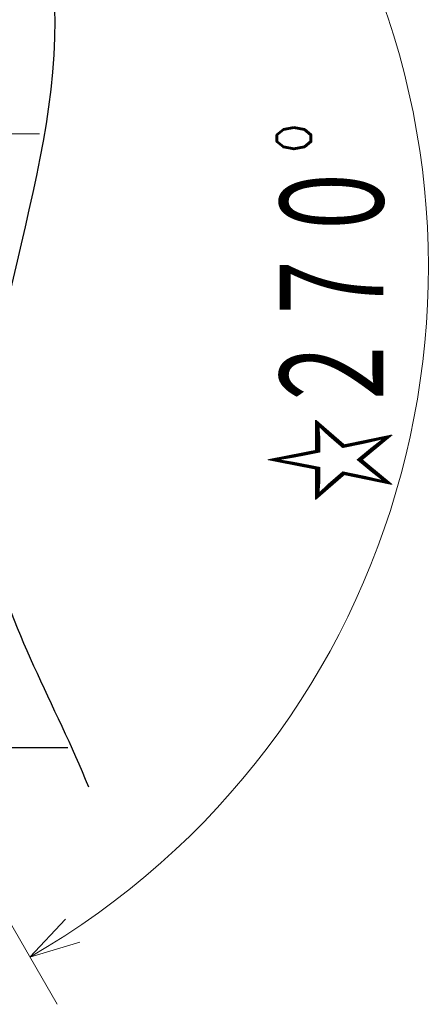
# Model space of a CAD drawing. Header units: millimetres. Extents: x 0 to 1071, y 0 to 742.
# Tile 29 of 130: x 539 to 569, y 157 to 230. Entities that reach past the tile are written whole.
import ezdxf

# ---------------------------------------------------------------- set-up
doc = ezdxf.new("R2010")
doc.units = ezdxf.units.MM
doc.header["$LTSCALE"] = 0.454724
doc.linetypes.add('CENTER', pattern=[50.8, 31.75, -6.35, 6.35, -6.35])
doc.layers.add('NoLayerName_001', color=7, linetype='Continuous')
doc.styles.get("Standard").update_dxf_attribs({"font": 'txt', "bigfont": 'extfont2'})

# ---------------------------------------------------------------- blocks, each defined once
blk = doc.blocks.new('DIM_0002')
at = {"color": 3, "linetype": 'Continuous', "lineweight": 13}
blk.add_lwpolyline([(92.675, 1.123), (88.959, 0), (91.616, 2.831)], dxfattribs=at)
blk.add_arc((59.306, 51.361), 59.306, 300, 210, dxfattribs=at)
at = {"color": 3, "linetype": 'Continuous', "lineweight": 13, "width": 0.666667}
blk.add_text('☆２７０%%d', height=8.75, rotation=90, dxfattribs=at).set_placement((116.112, 33.861))

msp = doc.modelspace()

# ---------------------------------------------------------------- linework, layer by layer
at = {"layer": 'NoLayerName_001', "color": 4, "linetype": 'CENTER', "lineweight": 13}
for p, q in [((499.961134, 228.717954), (541.643109, 156.522655)), ((499.961134, 228.717954), (541.643109, 156.522655)), ((540.315556, 221.397446), (447.461134, 221.397446))]:
    msp.add_line(p, q, dxfattribs=at)
at = {"layer": 'NoLayerName_001', "color": 7, "linetype": 'Continuous', "lineweight": 25}
msp.add_line((542.445224, 175.641035), (525.461134, 175.641035), dxfattribs=at)
msp.add_open_spline([(542.693133, 270.616351), (541.243757, 266.449396), (534.721371, 253.900464), (547.31343, 226.657671), (530.411994, 197.008691), (541.54571, 178.777285), (543.961336, 172.73822)], degree=3, knots=[0, 0, 0, 0, 13.23547539, 40.405227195, 80.94527167, 100.458087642, 100.458087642, 100.458087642, 100.458087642], dxfattribs=at)

# ---------------------------------------------------------------- block references
at = {"layer": 'NoLayerName_001', "color": 3, "linetype": 'Continuous', "lineweight": 13}
msp.add_blockref('DIM_0002', (450.65509, 160.036926), dxfattribs=at)

doc.saveas('drawing.dxf')
